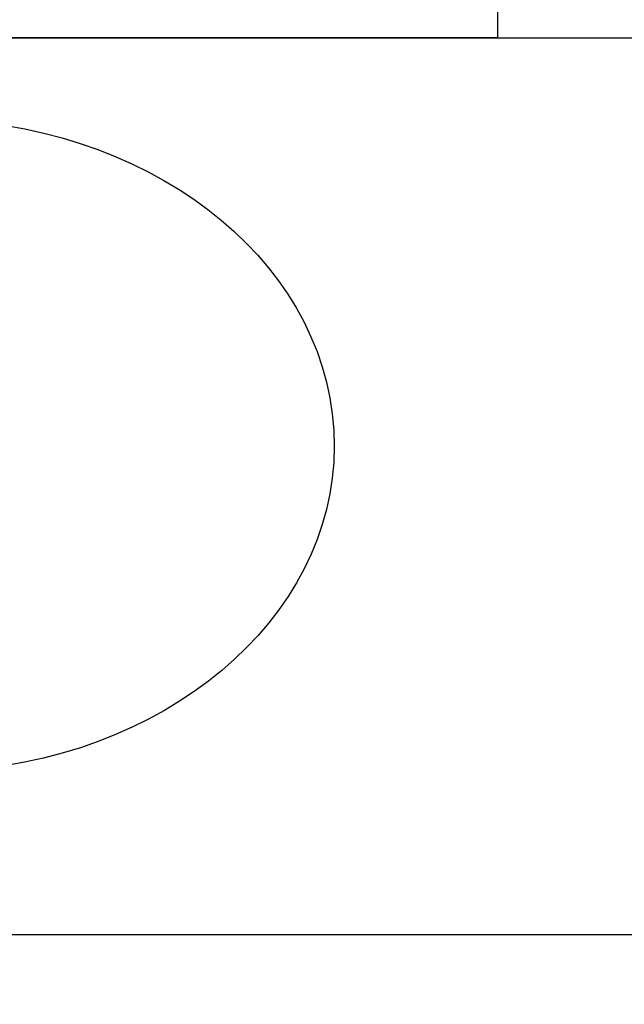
# Model space of a CAD drawing. Header units: millimetres. Extents: x 6161 to 8965, y -9035 to -5431.
# Tile 201 of 256: x 6900 to 6937, y -6563 to -6503. Entities that reach past the tile are written whole.
import ezdxf

# ---------------------------------------------------------------- set-up
doc = ezdxf.new("R2010")
doc.units = ezdxf.units.MM
doc.linetypes.add('DASHED', pattern=[19.05, 12.7, -6.35])
doc.layers.add('Wyposazenie Wew - Urzadzenia Sanitarne', color=6, linetype='Continuous')
doc.layers.add('Ściany', color=7, linetype='Continuous')

# ---------------------------------------------------------------- blocks, each defined once
blk = doc.blocks.new('Modul_MOP')
at = {"color": 9, "linetype": 'DASHED', "ltscale": 5, "true_color": 0xb8b8b8}
blk.add_lwpolyline([(-35, -55), (-35, -105), (35, -105), (35, -55), (-35, -55), (35, -105), (-35, -105), (35, -55)], dxfattribs=at)
blk.add_ellipse((0, -30), major_axis=(-25, 0), ratio=0.8, start_param=4.807479, end_param=10.900484)

msp = doc.modelspace()

# ---------------------------------------------------------------- linework, layer by layer
at = {"layer": 'Wyposazenie Wew - Urzadzenia Sanitarne'}
msp.add_lwpolyline([(6518.833, -6503.817), (7013.833, -6503.817), (7013.833, -6558.817), (6518.833, -6558.817)], close=True, dxfattribs=at)
at = {"layer": 'Ściany'}
msp.add_lwpolyline([(7339.031, -6593.817), (7023.833, -6593.817), (7023.833, -6448.817), (7013.833, -6448.817), (7013.833, -6558.817), (6518.833, -6558.817), (6518.833, -6448.817), (6508.833, -6448.817), (6508.833, -6678.817)], dxfattribs=at)

# ---------------------------------------------------------------- block references
at = {"layer": 'Wyposazenie Wew - Urzadzenia Sanitarne', "xscale": -1, "rotation": 180}
msp.add_blockref('Modul_MOP', (6893.833, -6558.817), dxfattribs=at)

doc.saveas('drawing.dxf')
